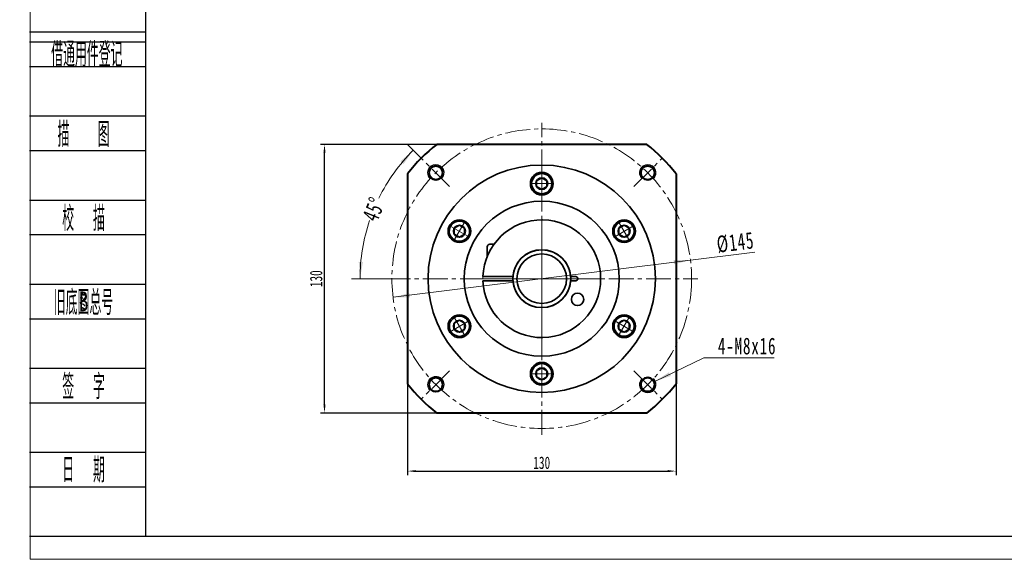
# Model space of a CAD drawing. Header units: millimetres. Extents: x 1604 to 2557, y 253 to 915.
# Tile 1 of 3: x 1604 to 2081, y 253 to 514. Entities that reach past the tile are written whole.
import ezdxf
from ezdxf.enums import TextEntityAlignment as Align

# ---------------------------------------------------------------- set-up
doc = ezdxf.new("R2010")
doc.units = ezdxf.units.MM
doc.set_wipeout_variables(frame=1)
doc.header["$PDSIZE"] = -5
doc.linetypes.add('点画线', pattern=[18, 12, -2, 2, -2])
doc.layers.get('0').update_dxf_attribs({"lineweight": 35})
doc.layers.add('2细线层', color=4, linetype='Continuous')
doc.layers.add('6文字层', color=3, linetype='Continuous')
for name, color, linetype, lineweight in [('中心线层', 1, '点画线', 18), ('图框_外框线', 7, 'Continuous', 18), ('尺寸线层', 3, 'Continuous', 18), ('粗实线', 7, 'Continuous', 50), ('粗实线层', 7, 'Continuous', 35), ('细实线', 7, 'Continuous', 18)]:
    doc.layers.add(name, color=color, linetype=linetype, lineweight=lineweight)
doc.styles.add('PC_TEXTSTYLE', font='ISOCP.SHX', dxfattribs={"width": 0.707, "bigfont": 'GBCBIG.SHX'})
doc.styles.add('标准', font='txt', dxfattribs={"width": 0.667})
doc.dimstyles.new('a4-1-1.5', dxfattribs={"dimtxt": 4.5, "dimasz": 4.5, "dimexe": 2.25, "dimexo": 0, "dimgap": 0.75, "dimtad": 1, "dimdec": 3, "dimdsep": 46, "dimtxsty": '标准', "dimblk": '_CAXARROW', "dimcen": 0, "dimdle": 9, "dimazin": 2, "dimtfac": 0.707107, "dimtdec": 3, "dimtix": 1, "dimtmove": 2, "dimatfit": 3, "dimfxl": 0, "dimfrac": 2, "dimtolj": 1, "dimarcsym": 0})
doc.dimstyles.new('标准', dxfattribs={"dimtxt": 3.5, "dimasz": 4, "dimexe": 2, "dimexo": 0, "dimtad": 1, "dimdsep": 46, "dimtxsty": '标准', "dimblk": '_CAXARROW', "dimcen": 0, "dimdle": 8, "dimazin": 2, "dimtfac": 0.707107, "dimtdec": 3, "dimtmove": 2, "dimatfit": 3, "dimfxl": 0, "dimfrac": 2, "dimtolj": 1, "dimarcsym": 0})

# ---------------------------------------------------------------- blocks, each defined once
blk = doc.blocks.new('*X28')
at = {"layer": '尺寸线层', "linetype": 'Continuous'}
for points in [[(1794.78, 451.03), (1790.08, 444.36), (1788.55, 445.69)], [(1769.03, 388.86), (1770.42, 396.9), (1768.4, 397.04)]]:
    blk.add_hatch(color=0, dxfattribs=at).paths.add_polyline_path(points, flags=0)
at = {"layer": '尺寸线层', "color": 0, "linetype": 'Continuous'}
for p, q in [((1798.61, 447.2), (1791.92, 453.89)), ((1781.45, 388.86), (1764.98, 388.86))]:
    blk.add_line(p, q, dxfattribs=at)
for start, end in [(135, 153.7115), (161.2885, 180)]:
    blk.add_arc((1856.95, 388.86), 87.92, start, end, dxfattribs=at)
at = {"layer": '尺寸线层', "color": 0, "insert": (1775.73, 422.51), "char_height": 8.1, "width": 20.5361, "attachment_point": 5, "rotation": 67.5, "line_spacing_factor": 1.15057, "style": '标准'}
blk.add_mtext('\\T1.1;45%%D', dxfattribs=at)
blk = doc.blocks.new('_CAXARROW')
blk.add_hatch(color=0).paths.add_polyline_path([(0, 0), (-1, 0.125), (-1, -0.125)], flags=0)
blk = doc.blocks.new('*X29')
at = {"layer": '尺寸线层', "linetype": 'Continuous'}
for points in [[(1928.89, 397.87), (1920.98, 395.86), (1920.73, 397.87)], [(1785.01, 379.85), (1793.18, 379.86), (1792.92, 381.87)]]:
    blk.add_hatch(color=0, dxfattribs=at).paths.add_polyline_path(points, flags=0)
at = {"layer": '尺寸线层', "color": 0, "linetype": 'Continuous'}
blk.add_line((1960.03, 401.77), (1785.01, 379.85), dxfattribs=at)
at = {"layer": '尺寸线层', "color": 0, "insert": (1950.68, 406.36), "char_height": 8.1, "width": 34.8343, "attachment_point": 5, "rotation": 7.1375, "line_spacing_factor": 1.15057, "style": '标准'}
blk.add_mtext('\\T1.1;%%C145', dxfattribs=at)
blk = doc.blocks.new('*X30')
at = {"layer": '尺寸线层', "linetype": 'Continuous'}
blk.add_hatch(color=0, dxfattribs=at).paths.add_polyline_path([(-26.45, -11.32), (-19.57, -6.92), (-18.7, -8.74)], flags=0)
at = {"layer": '尺寸线层', "color": 0, "linetype": 'Continuous'}
blk.add_line((-26.45, -11.32), (-2.74, 0), dxfattribs=at)
at = {"layer": '尺寸线层', "color": 0}
for p, q in [((-2.74, 0), (0, 0)), ((0, 0), (31.23, 0)), ((0, 0), (0, 0))]:
    blk.add_line(p, q, dxfattribs=at)
at = {"layer": '尺寸线层', "color": 0, "insert": (4.05, 1.62), "char_height": 8.1, "width": 54.3658, "attachment_point": 7, "line_spacing_factor": 1.15057, "style": '标准'}
blk.add_mtext('\\T1.1;4-M8x16', dxfattribs=at)
blk = doc.blocks.new('*X42')
at = {"layer": '中心线层', "linetype": '点画线', "lineweight": 18}
for p, q in [((0, -5.64), (0, 5.64)), ((-5.64, 0), (5.64, 0))]:
    blk.add_line(p, q, dxfattribs=at)
at = {"layer": '粗实线层'}
for p, q in [((-2.89, 0), (-1.44, 2.5)), ((-2.89, 0), (-1.44, -2.5)), ((-1.44, 2.5), (1.44, 2.5)), ((2.89, 0), (1.44, 2.5)), ((2.89, 0), (1.44, 2.5)), ((2.89, 0), (1.44, -2.5)), ((-1.44, -2.5), (1.44, -2.5))]:
    blk.add_line(p, q, dxfattribs=at)
blk.add_circle((0, 0), 2.89, dxfattribs=at)
for start, end in [(0, 180), (180, 360)]:
    blk.add_arc((0, 0), 4.89, start, end, dxfattribs=at)
blk = doc.blocks.new('*D50')
at = {"layer": 'Defpoints', "color": 0}
for p in [(1751.84, 453.86), (1806.15, 453.86), (1806.15, 323.86)]:
    blk.add_point(p, dxfattribs=at)
at = {"layer": '粗实线层', "color": 0, "lineweight": -2}
for p, q in [((1806.15, 453.86), (1749.84, 453.86)), ((1751.84, 327.86), (1751.84, 449.86)), ((1806.15, 323.86), (1749.84, 323.86))]:
    blk.add_line(p, q, dxfattribs=at)
at = {"layer": '粗实线层', "color": 0, "lineweight": -2, "xscale": 4, "yscale": 4, "zscale": 4}
for p, rotation in [((1751.84, 453.86), 90), ((1751.84, 323.86), 270)]:
    blk.add_blockref('_CAXARROW', p, dxfattribs=dict(at, rotation=rotation))
at = {"layer": '粗实线层', "color": 0, "insert": (1747.83, 388.86), "char_height": 6, "attachment_point": 5, "rotation": 90, "style": '标准'}
blk.add_mtext('\\A1;130', dxfattribs=at)
blk = doc.blocks.new('*D51')
at = {"layer": 'Defpoints', "color": 0}
for p in [(1791.95, 338.06), (1921.95, 338.06), (1921.95, 295.75)]:
    blk.add_point(p, dxfattribs=at)
at = {"layer": '粗实线层', "color": 0, "lineweight": -2}
for p, q in [((1791.95, 338.06), (1791.95, 293.75)), ((1921.95, 338.06), (1921.95, 293.75)), ((1795.95, 295.75), (1917.95, 295.75))]:
    blk.add_line(p, q, dxfattribs=at)
at = {"layer": '粗实线层', "color": 0, "lineweight": -2, "xscale": 4, "yscale": 4, "zscale": 4, "rotation": 180}
blk.add_blockref('_CAXARROW', (1791.95, 295.75), dxfattribs=at)
at = {"layer": '粗实线层', "color": 0, "lineweight": -2, "xscale": 4, "yscale": 4, "zscale": 4}
blk.add_blockref('_CAXARROW', (1921.95, 295.75), dxfattribs=at)
at = {"layer": '粗实线层', "color": 0, "insert": (1856.95, 299.77), "char_height": 6, "attachment_point": 5, "style": '标准'}
blk.add_mtext('\\A1;130', dxfattribs=at)

msp = doc.modelspace()

# ---------------------------------------------------------------- linework, layer by layer
at = {"layer": '2细线层'}
for p, q in [((1609.1413, 508.3113), (1665.1682, 508.3113)), ((1609.1413, 503.5251), (1665.1682, 503.5251)), ((1609.1413, 491.5595), (1665.1682, 491.5595)), ((1609.1413, 467.6282), (1665.1682, 467.6282)), ((1609.1413, 450.8763), (1665.1682, 450.8763)), ((1609.1413, 426.9451), (1665.1682, 426.9451)), ((1609.1413, 410.1932), (1665.1682, 410.1932)), ((1609.1413, 386.262), (1665.1682, 386.262)), ((1609.1413, 369.5101), (1665.1682, 369.5101)), ((1609.1413, 345.5789), (1665.1682, 345.5789)), ((1609.1413, 328.827), (1665.1682, 328.827)), ((1609.1413, 304.8957), (1665.1682, 304.8957)), ((1609.1413, 288.1439), (1665.1682, 288.1439)), ((1609.1413, 264.2126), (1665.1682, 264.2126))]:
    msp.add_line(p, q, dxfattribs=at)
at = {"layer": '中心线层'}
for p, q in [((1856.9512, 313.3621), (1856.9512, 464.3621)), ((1812.3523, 433.461), (1798.6149, 447.1984)), ((1901.5501, 433.461), (1915.2875, 447.1984)), ((1856.9512, 359.8621), (1856.9512, 417.8621)), ((1781.4512, 388.8621), (1932.4512, 388.8621)), ((1827.9512, 388.8621), (1885.9512, 388.8621)), ((1812.3523, 344.2632), (1798.6149, 330.5258)), ((1901.5501, 344.2632), (1915.2875, 330.5258))]:
    msp.add_line(p, q, dxfattribs=at)
msp.add_circle((1856.9512, 388.8621), 72.5, dxfattribs=at)
msp.add_arc((1856.9512, 388.8621), 28.5, 177.989209, 180, dxfattribs=at)
at = {"layer": '粗实线', "color": 0, "lineweight": 40}
for p, q in [((1907.7572, 453.8621), (1806.1452, 453.8621)), ((1791.9512, 439.6681), (1791.9512, 338.0561)), ((1921.9512, 439.6681), (1921.9512, 338.0561)), ((1907.7572, 323.8621), (1806.1452, 323.8621))]:
    msp.add_line(p, q, dxfattribs=at)
at = {"layer": '粗实线', "color": 0}
for centre in [(1805.6859, 440.1274), (1908.2164, 440.1274), (1805.6859, 337.5969), (1908.2164, 337.5969)]:
    msp.add_circle(centre, 3.375, dxfattribs=at)
at = {"layer": '粗实线', "color": 0, "lineweight": 40}
for start, end in [(128.01228, 141.98772), (38.01228, 51.98772), (218.01228, 231.98772), (308.01228, 321.98772)]:
    msp.add_arc((1856.9512, 388.8621), 82.5, start, end, dxfattribs=at)
at = {"layer": '粗实线层'}
for p, q in [((1833.8133, 405.5021), (1831.8384, 405.5021)), ((1830.5654, 404.2291), (1830.5654, 399.6342)), ((1828.4687, 389.8621), (1842.9869, 389.8621)), ((1828.4687, 387.8621), (1842.9869, 387.8621)), ((1870.9154, 389.8621), (1873.4512, 389.8621)), ((1870.9154, 387.8621), (1873.4512, 387.8621))]:
    msp.add_line(p, q, dxfattribs=at)
for centre, radius in [((1856.9512, 388.8621), 55), ((1856.9512, 434.8621), 5.5), ((1856.9512, 388.8621), 37.5), ((1817.114, 411.8621), 5.5), ((1896.7883, 411.8621), 5.5), ((1856.9512, 388.8621), 14), ((1856.9512, 388.8621), 12), ((1874.2717, 378.8621), 3), ((1817.114, 365.8621), 5.5), ((1896.7883, 365.8621), 5.5), ((1856.9512, 342.8621), 5.5)]:
    msp.add_circle(centre, radius, dxfattribs=at)
for centre, radius, start, end in [((1856.9512, 388.8621), 28.5, 182.010791, 177.989209), ((1831.8384, 404.2291), 1.273, 90, 180), ((1856.9512, 388.8621), 14, 4.096044, 175.903956), ((1856.9512, 388.8621), 14, 184.096044, 355.903956), ((1873.4512, 388.8621), 1, 270, 90)]:
    msp.add_arc(centre, radius, start, end, dxfattribs=at)
at = {"layer": '细实线', "color": 0}
for centre, start, end in [((1805.6859, 440.1274), 314.9999, 226.580768), ((1908.2164, 440.1274), 313.419221, 224.9999), ((1805.6859, 337.5969), 316.580768, 225.0001), ((1908.2164, 337.5969), 135.0001, 46.580779)]:
    msp.add_arc(centre, 4, start, end, dxfattribs=at)

# ---------------------------------------------------------------- block references
at = {"layer": '尺寸线层'}
msp.add_blockref('*X30', (1938.1036, 350.5069), dxfattribs=at)

# ---------------------------------------------------------------- texts
at = {"layer": '6文字层', "color": 3, "style": 'PC_TEXTSTYLE'}
for s, width, p in [('借通用件登记', 0.667, (1636.8509, 497.8596)), ('描   图', 0.6667, (1635.2541, 459.2523)), ('校  描', 0.667, (1635.2541, 418.5692)), ('旧底图总号', 0.667, (1635.2541, 377.886)), ('签  字', 0.667, (1635.2541, 337.2029)), ('日  期', 0.667, (1635.2691, 296.7587))]:
    msp.add_text(s, height=11.96562, dxfattribs=dict(at, width=width)).set_placement(p, align=Align.MIDDLE)
at = {"layer": '6文字层', "width": 0.707}
msp.add_text('B', height=9.5725, dxfattribs=at).set_placement((1635.2541, 377.886), align=Align.MIDDLE)

# ---------------------------------------------------------------- dimensions: what is measured, and where the dimension line sits
at = {"layer": '尺寸线层'}
dim = msp.add_angular_dim_2l(base=(1775.7261, 422.5066), line1=((1812.3523, 433.461), (1798.6149, 447.1984)), line2=((1781.4512, 388.8621), (1932.4512, 388.8621)), dimstyle='a4-1-1.5', override={"dimtad": 0, "dimtih": 0, "dimtoh": 0, "dimsah": 1, "dimtdec": 2, "dimtfill": 1, "dimtzin": 8}, dxfattribs=at)
dim.commit()
dim.dimension.update_dxf_attribs({"geometry": '*X28', "text_midpoint": (1775.7261, 422.5066)})
dim = msp.add_diameter_dim_2p(p1=(1785.013, 379.8539), p2=(1928.8894, 397.8703), dimstyle='a4-1-1.5', override={"dimpost": '%%C<>', "dimsah": 1, "dimtfill": 1, "dimtzin": 8}, dxfattribs=at)
dim.commit()
dim.dimension.update_dxf_attribs({"geometry": '*X29', "text_midpoint": (1951.3877, 400.6876), "dimtype": 163})
at = {"layer": '粗实线层'}
dim = msp.add_linear_dim(base=(1751.8424, 453.8621), p1=(1806.1452, 323.8621), p2=(1806.1452, 453.8621), angle=90, dimstyle='标准', override={"dimtxt": 6, "dimgap": 1, "dimarcsym": 0}, dxfattribs=at)
dim.commit()
dim.dimension.update_dxf_attribs({"geometry": '*D50', "text_midpoint": (1747.8253, 388.8621)})

# ---------------------------------------------------------------- next in the draw order: wipeouts: each hides what was drawn before it
for points in [[(1856.9512, 429.9721), (1857.7716, 430.0414), (1857.7716, 430.0414), (1859.0738, 430.4568), (1860.2102, 431.2165), (1861.0919, 432.2609), (1861.6501, 433.5086), (1861.8412, 434.8621), (1861.8412, 434.8621), (1861.6501, 436.2156), (1861.0919, 437.4633), (1860.2102, 438.5078), (1859.0738, 439.2674), (1857.7716, 439.6828), (1857.7716, 439.6828), (1856.9512, 439.7521), (1856.9512, 439.7521), (1855.6856, 439.5855), (1854.5062, 439.097), (1853.4934, 438.3199), (1852.7163, 437.3071), (1852.2278, 436.1277), (1852.0612, 434.8621), (1852.0612, 434.8621), (1852.3005, 433.351), (1852.9951, 431.9879), (1854.0769, 430.906), (1855.4401, 430.2115)], [(1821.3489, 409.4171), (1821.699, 410.1623), (1821.699, 410.1623), (1821.9904, 411.4977), (1821.9008, 412.8617), (1821.4371, 414.1475), (1820.6356, 415.2548), (1819.559, 416.097), (1819.559, 416.097), (1818.2913, 416.6083), (1816.9317, 416.7487), (1815.5863, 416.5074), (1814.3602, 415.903), (1813.3494, 414.983), (1813.3494, 414.983), (1812.8791, 414.3071), (1812.8791, 414.3071), (1812.3906, 413.1277), (1812.224, 411.8621), (1812.3906, 410.5965), (1812.8791, 409.4171), (1813.6563, 408.4044), (1814.669, 407.6273), (1814.669, 407.6273), (1816.0973, 407.079), (1817.6252, 406.9989), (1819.1029, 407.3949), (1820.3861, 408.2281)], [(1892.5535, 409.4171), (1893.0237, 408.7413), (1893.0237, 408.7413), (1894.0346, 407.8212), (1895.2606, 407.2169), (1896.606, 406.9755), (1897.9657, 407.116), (1899.2333, 407.6273), (1899.2333, 407.6273), (1900.31, 408.4694), (1901.1114, 409.5767), (1901.5751, 410.8626), (1901.6647, 412.2265), (1901.3734, 413.562), (1901.3734, 413.562), (1901.0232, 414.3071), (1901.0232, 414.3071), (1900.2461, 415.3199), (1899.2333, 416.097), (1898.054, 416.5855), (1896.7883, 416.7521), (1895.5227, 416.5855), (1894.3433, 416.097), (1894.3433, 416.097), (1893.1544, 415.1342), (1892.3211, 413.8511), (1891.9251, 412.3733), (1892.0052, 410.8454)], [(1821.3489, 368.3071), (1820.8786, 368.983), (1820.8786, 368.983), (1819.8678, 369.903), (1818.6417, 370.5074), (1817.2963, 370.7487), (1815.9367, 370.6083), (1814.669, 370.097), (1814.669, 370.097), (1813.5924, 369.2548), (1812.7909, 368.1475), (1812.3273, 366.8617), (1812.2376, 365.4977), (1812.529, 364.1623), (1812.529, 364.1623), (1812.8791, 363.4171), (1812.8791, 363.4171), (1813.6563, 362.4044), (1814.669, 361.6273), (1815.8484, 361.1387), (1817.114, 360.9721), (1818.3796, 361.1387), (1819.559, 361.6273), (1819.559, 361.6273), (1820.748, 362.5901), (1821.5812, 363.8732), (1821.9772, 365.351), (1821.8971, 366.8788)], [(1892.5535, 368.3071), (1892.2033, 367.562), (1892.2033, 367.562), (1891.9119, 366.2265), (1892.0016, 364.8626), (1892.4653, 363.5767), (1893.2667, 362.4694), (1894.3433, 361.6273), (1894.3433, 361.6273), (1895.611, 361.116), (1896.9707, 360.9755), (1898.3161, 361.2169), (1899.5421, 361.8212), (1900.553, 362.7413), (1900.553, 362.7413), (1901.0232, 363.4171), (1901.0232, 363.4171), (1901.5117, 364.5965), (1901.6783, 365.8621), (1901.5117, 367.1277), (1901.0232, 368.3071), (1900.2461, 369.3199), (1899.2333, 370.097), (1899.2333, 370.097), (1897.805, 370.6453), (1896.2772, 370.7253), (1894.7994, 370.3294), (1893.5163, 369.4961)], [(1856.9512, 347.7521), (1856.1308, 347.6828), (1856.1308, 347.6828), (1854.8285, 347.2674), (1853.6922, 346.5078), (1852.8104, 345.4633), (1852.2522, 344.2156), (1852.0612, 342.8621), (1852.0612, 342.8621), (1852.2522, 341.5086), (1852.8104, 340.2609), (1853.6922, 339.2165), (1854.8285, 338.4568), (1856.1308, 338.0414), (1856.1308, 338.0414), (1856.9512, 337.9721), (1856.9512, 337.9721), (1858.2168, 338.1387), (1859.3962, 338.6273), (1860.4089, 339.4044), (1861.186, 340.4171), (1861.6746, 341.5965), (1861.8412, 342.8621), (1861.8412, 342.8621), (1861.6018, 344.3732), (1860.9073, 345.7364), (1859.8254, 346.8182), (1858.4623, 347.5128)]]:
    msp.add_wipeout(points).dxf.layer = '粗实线层'

# ---------------------------------------------------------------- next in the draw order: linework, layer by layer
at = {"layer": '图框_外框线', "color": 3}
msp.add_lwpolyline([(1609.4241, 253.0638), (2545.9253, 253.0638), (2545.9253, 915.304), (1609.4241, 915.304)], close=True, dxfattribs=at)
at = {"layer": '图框_外框线', "color": 3, "lineweight": 25}
msp.add_lwpolyline([(1665.1682, 264.2126), (2534.7765, 264.2126), (2534.7765, 904.1551), (1665.1682, 904.1551)], close=True, dxfattribs=at)

# ---------------------------------------------------------------- next in the draw order: block references
at = {"layer": '粗实线层'}
for p, rotation in [((1856.9512, 434.8621), 270), ((1817.114, 411.8621), 329.9999999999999), ((1896.7883, 411.8621), 210), ((1817.114, 365.8621), 29.99999999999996), ((1896.7883, 365.8621), 150), ((1856.9512, 342.8621), 90)]:
    msp.add_blockref('*X42', p, dxfattribs=dict(at, rotation=rotation))

# ---------------------------------------------------------------- next in the draw order: dimensions: what is measured, and where the dimension line sits
dim = msp.add_linear_dim(base=(1921.9512, 295.7545), p1=(1791.9512, 338.0561), p2=(1921.9512, 338.0561), dimstyle='标准', override={"dimtxt": 6, "dimgap": 1, "dimarcsym": 0}, dxfattribs=at)
dim.commit()
dim.dimension.update_dxf_attribs({"geometry": '*D51', "text_midpoint": (1856.9512, 299.7717)})

doc.saveas('drawing.dxf')
